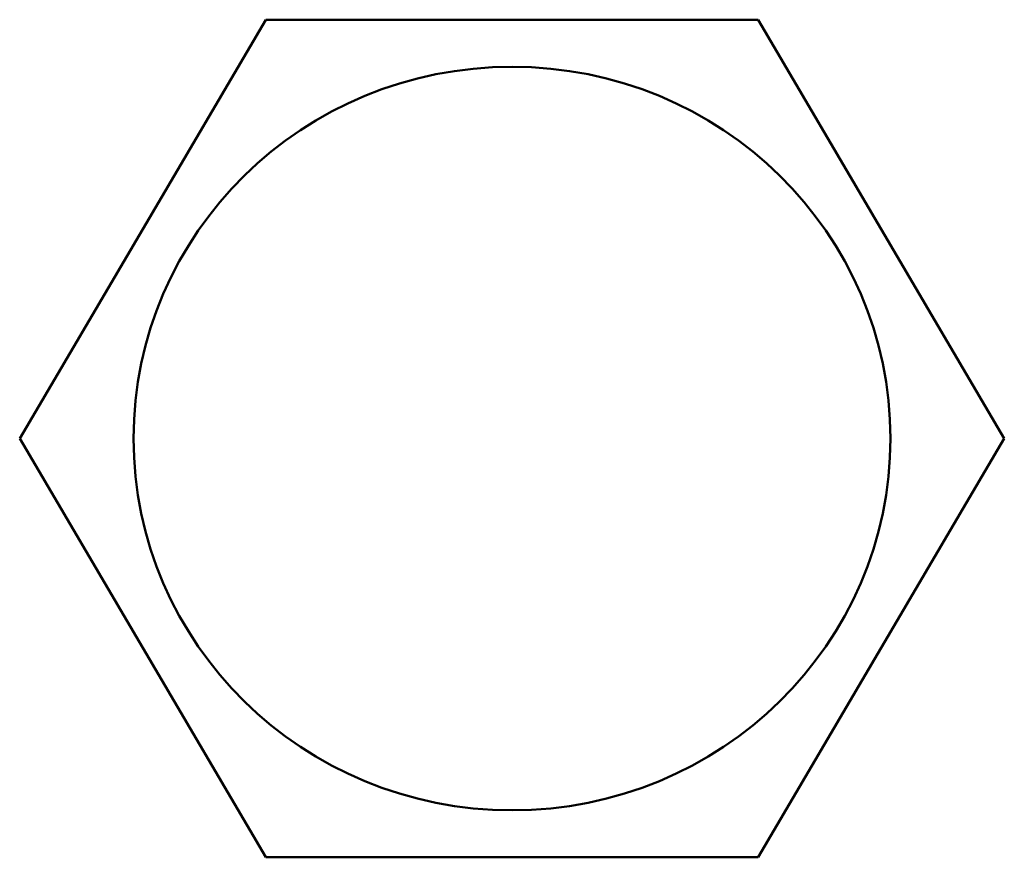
# Model space of a CAD drawing. Header units: inches. Extents: x 23.7 to 69.9, y 6 to 64.2.
# Tile 147 of 158: x 61.635 to 61.851, y 51.174 to 51.358. Entities that reach past the tile are written whole.
import ezdxf

# ---------------------------------------------------------------- set-up
doc = ezdxf.new("R2010")
doc.units = ezdxf.units.IN
doc.header["$MEASUREMENT"] = 0
doc.layers.add('Visible (ANSI)', color=7, linetype='Continuous', lineweight=50)

msp = doc.modelspace()

# ---------------------------------------------------------------- linework, layer by layer
at = {"layer": 'Visible (ANSI)'}
for p, q in [((61.63464, 51.26625), (61.68862, 51.35805)), ((61.68862, 51.35805), (61.79659, 51.35805)), ((61.79659, 51.35805), (61.85057, 51.26625)), ((61.63464, 51.26625), (61.68862, 51.17446)), ((61.85057, 51.26625), (61.79659, 51.17446)), ((61.79659, 51.17446), (61.68862, 51.17446))]:
    msp.add_line(p, q, dxfattribs=at)
msp.add_ellipse((61.74261, 51.26625), major_axis=(0.083, 0), ratio=0.981793, dxfattribs=at)

doc.saveas('drawing.dxf')
